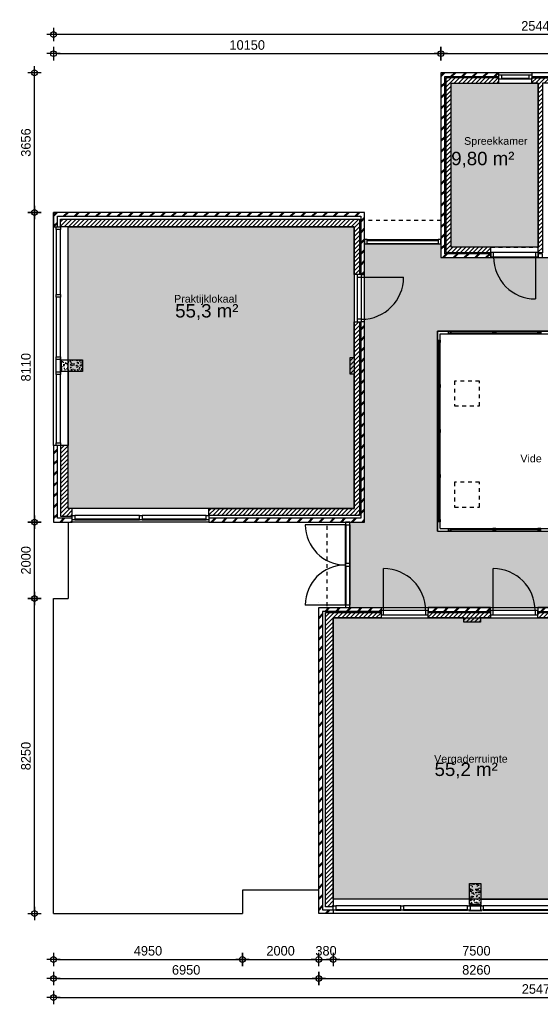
# Model space of a CAD drawing. Header units: millimetres. Extents: x 19739 to 200370, y 9101 to 232951.
# Tile 30 of 39: x 134390 to 148032, y 117171 to 142951. Entities that reach past the tile are written whole.
import ezdxf

# ---------------------------------------------------------------- set-up
doc = ezdxf.new("R2010")
doc.units = ezdxf.units.MM
doc.header["$LTSCALE"] = 100
doc.linetypes.add('HIDDEN1', pattern=[2, 1, -1])
for name, color, linetype in [('_TEKST', 7, 'Continuous'), ('ALG18', 1, 'Continuous'), ('BET25', 2, 'Continuous'), ('HATCH', 1, 'Continuous'), ('INRICHTING', 1, 'Continuous'), ('KOZ18', 1, 'Continuous'), ('KOZ25', 2, 'Continuous'), ('MAAT', 1, 'Continuous'), ('MET18', 1, 'Continuous'), ('MET25', 2, 'Continuous'), ('NVO Nettovloeroppervlakte', 241, 'Continuous'), ('STIP18', 1, 'HIDDEN1')]:
    doc.layers.add(name, color=color, linetype=linetype)
doc.layers.add('HULP', color=7, linetype='Continuous', plot=False)
doc.styles.add('Arial', font='ARIAL.TTF')
doc.styles.add('TSFONT', font='tsfont.shx')
doc.dimstyles.new('MS-100', dxfattribs={"dimscale": 100, "dimtxt": 2.5, "dimasz": 1, "dimexe": 2, "dimexo": 3, "dimgap": 1, "dimtad": 1, "dimdec": 0, "dimzin": 1, "dimdsep": 46, "dimtxsty": 'TSFONT', "dimblk": 'CIRKEL', "dimcen": 1, "dimse1": 1, "dimse2": 1, "dimclrd": 1, "dimclre": 1, "dimclrt": 3, "dimadec": 0, "dimazin": 0, "dimtfac": 1.2, "dimtdec": 0, "dimtix": 1, "dimtmove": 2, "dimatfit": 3, "dimldrblk": 'CIRKEL', "dimfxl": 0, "dimtolj": 1, "dimtzin": 1, "dimarcsym": 0})

# ---------------------------------------------------------------- blocks, each defined once
blk = doc.blocks.new('1eVerdieping')
at = {"layer": 'ALG18'}
h = blk.add_hatch(dxfattribs=at)
h.set_pattern_fill('METSELWERK', color=256, style=0)
h.set_pattern_definition([(45, (45589.6, -1338.43), (-141.4214, 141.4214), []), (45, (46189.6, -1338.43), (-141.4214, 141.4214), [])])
h.paths.add_polyline_path([(47110, 13842), (45860, 13842), (45590, 13842), (45590, 9002), (46902, 9002), (46902, 9102), (45690, 9102), (45690, 13742), (47110, 13742), (47110, 13786)])
h.paths.add_polyline_path([(56580, 13842), (49280, 13842), (49280, 13742), (56480, 13742), (56480, 9102), (52244, 9102), (52244, 9028), (52244, 9002), (55780, 9002), (55864, 9002), (55864, 8933), (55864, 7730), (55864, 7661), (55864, 7071), (55864, 7002), (55750, 7002), (52650, 7002), (52650, 1461), (52750, 1461), (52750, 6902), (60780, 6902), (60780, 2632), (60794, 2632), (60880, 2632), (60880, 7002), (55880, 7002), (55880, 9002), (56580, 9002)])
h.paths.add_polyline_path([(51256, 9102), (50560, 9102), (50560, 9023), (50560, 9002), (51256, 9002)], flags=16)
h.paths.add_polyline_path([(49770, 9102), (49190, 9102), (49190, 9019), (49190, 9002), (49770, 9002)])
h.paths.add_polyline_path([(55864, 8933), (55780, 8933), (55780, 7730), (55864, 7730)], flags=17)
h.paths.add_polyline_path([(55864, 9002), (55780, 9002), (55780, 8933), (55864, 8933)], flags=17)
h.paths.add_polyline_path([(55864, 7730), (55780, 7730), (55780, 7661), (55864, 7661)], flags=17)
h.paths.add_polyline_path([(55864, 7661), (55780, 7661), (55780, 7071), (55864, 7071)], flags=17)
h.paths.add_polyline_path([(55864, 7071), (55780, 7071), (55780, 7002), (55864, 7002)], flags=17)
h.paths.add_polyline_path([(53030, -1238), (52750, -1238), (52750, 223), (52666, 223), (52650, 223), (52650, -1338), (53030, -1338)])
h.paths.add_polyline_path([(60880, -958), (60780, -958), (60780, -1238), (58800, -1238), (58800, -1252), (58800, -1338), (60880, -1338)])
at = {"layer": 'HATCH'}
h = blk.add_hatch(dxfattribs=at)
h.set_pattern_fill('ANSI31', color=256, scale=25, style=0)
h.set_pattern_definition([(45, (45719.59, 9130.484), (-56.1266, 56.1266), [])])
h.paths.add_polyline_path([(47110, 13712), (45720, 13712), (45720, 9132), (46902, 9132), (46902, 9272), (45860, 9272), (45860, 13572), (47110, 13572)])
h.paths.add_polyline_path([(56450, 13712), (49280, 13712), (49280, 13672), (49280, 13572), (50560, 13572), (50560, 12602), (49648, 12602), (49648, 12502), (49762, 12502), (50560, 12502), (50560, 11511), (49650, 11511), (49650, 11411), (49760, 11411), (50560, 11411), (50560, 10441), (49646, 10441), (49646, 9272), (49190, 9272), (49190, 9132), (49770, 9132), (49770, 9137), (49770, 9272), (49746, 9272), (49746, 10341), (50560, 10341), (50560, 9132), (51256, 9132), (51256, 9142), (51256, 9272), (50660, 9272), (50660, 13572), (56310, 13572), (56310, 9272), (52864, 9272), (52864, 10074), (52244, 10074), (52244, 9142), (52244, 9142), (52244, 9132), (56450, 9132)])
h.paths.add_polyline_path([(48250, 13572), (48420, 13572), (48420, 13712), (47970, 13712), (47970, 13672), (47970, 13572), (48140, 13572), (48140, 9130), (48250, 9130), (48250, 9133)])
h = blk.add_hatch(dxfattribs=at)
h.set_pattern_fill('METSELWERK', color=256, style=0)
h.set_pattern_definition([(45, (35439.6, 2075.57), (-141.4214, 141.4214), []), (45, (36039.6, 2075.57), (-141.4214, 141.4214), [])])
h.paths.add_polyline_path([(43590, 10186), (35440, 10186), (35440, 9806), (35540, 9806), (35540, 10086), (43490, 10086), (43490, 8556), (43590, 8556)])
h.paths.add_polyline_path([(43590, 7318), (43490, 7318), (43490, 2176), (39510, 2176), (39510, 2076), (43590, 2076)])
h.paths.add_polyline_path([(35540, 4086), (35506, 4086), (35440, 4086), (35440, 2076), (35930, 2076), (35930, 2176), (35540, 2176)])
h = blk.add_hatch(dxfattribs=at)
h.set_pattern_fill('ANSI31', color=256, scale=25, style=0)
h.set_pattern_definition([(45, (35619.59, 2232.574), (-56.1266, 56.1266), [])])
h.paths.add_polyline_path([(43460, 10006), (35620, 10006), (35620, 9806), (43320, 9806), (43320, 8556), (43460, 8556)])
h.paths.add_polyline_path([(43460, 7318), (43320, 7318), (43320, 6386), (43210, 6386), (43210, 5946), (43320, 5946), (43320, 2433), (39510, 2433), (39510, 2253), (43460, 2253)])
h.paths.add_polyline_path([(35930, 2433), (35820, 2433), (35820, 4086), (35620, 4086), (35620, 2233), (35930, 2233), (35930, 2253)])
h = blk.add_hatch(dxfattribs=at)
h.set_pattern_fill('AR-CONC', color=256, angle=-90, style=0)
h.set_pattern_definition([(320, (35649.59, 6321.57), (-15.94, -182.185), [19.05, -209.55]), (265, (35649.59, 6321.57), (191.057, 35.243), [15.24, -167.64]), (10.45, (35648.26, 6306.4), (175.117, -146.94), [16.19, -178.09]), (316.184, (35700.4, 6321.57), (-42.04, -271.08), [28.575, -314.325]), (6.636, (35696.9, 6298.98), (247.43, -237.4), [24.285, -267.135]), (261.184, (35700.4, 6321.57), (247.43, -237.4), [22.86, -251.46]), (291, (35687.69, 6296.17), (-102.266, -151.615), [19.05, -209.55]), (236, (35687.69, 6296.17), (184.19, -61.8), [15.24, -167.64]), (341.45, (35679.17, 6283.54), (81.923, -213.416), [16.19, -178.09]), (307.5, (35649.59, 6321.574), (84.555, -3.0886), [0, -165.608, 0, -170.18, 0, -168.275]), (277.5, (35649.59, 6321.57), (100.18, -66.82), [0, -97.028, 0, -161.798, 0, -64.135]), (237.5, (35649.59, 6378.216), (-5.729, -135.5906), [0, -63.5, 0, -198.12, 0, -262.89]), (227.5, (35649.59, 6403.62), (25.426, -148.13), [0, -82.55, 0, -131.572, 0, -186.69])])
h.paths.add_polyline_path([(35650, 6322), (35650, 6022), (36200, 6022), (36200, 6322)])
h = blk.add_hatch(dxfattribs=at)
h.set_pattern_fill('METSELWERK', color=256, style=0)
h.set_pattern_definition([(45, (42389.6, -8174.43), (-141.4214, 141.4214), []), (45, (42989.6, -8174.43), (-141.4214, 141.4214), [])])
h.paths.add_polyline_path([(44020, -164), (42390, -164), (42390, -8174), (42770, -8174), (42770, -8074), (42490, -8074), (42490, -264), (44020, -264), (44020, -242)])
h.paths.add_polyline_path([(46891, -164), (45258, -164), (45258, -264), (46891, -264), (46891, -242)])
h.paths.add_polyline_path([(50647, -164), (48129, -164), (48129, -264), (50547, -264), (50547, -4204), (50647, -4204)])
h.paths.add_polyline_path([(50650, -7794), (50550, -7794), (50550, -8074), (48470, -8074), (48470, -8088), (48470, -8174), (50650, -8174)])
h = blk.add_hatch(dxfattribs=at)
h.set_pattern_fill('ANSI31', color=256, scale=25, style=0)
h.set_pattern_definition([(45, (42569.59, -7994.426), (-56.1266, 56.1266), [])])
h.paths.add_polyline_path([(44020, -294), (42570, -294), (42570, -7994), (42770, -7994), (42770, -434), (44020, -434)])
h.paths.add_polyline_path([(46891, -294), (45258, -294), (45258, -356), (45258, -434), (46190, -434), (46190, -544), (46630, -544), (46630, -434), (46891, -434)])
h.paths.add_polyline_path([(50470, -294), (48129, -294), (48129, -356), (48129, -434), (50270, -434), (50270, -4204), (50470, -4204)])
h.paths.add_polyline_path([(50470, -7794), (50450, -7794), (48470, -7794), (48470, -7994), (50470, -7994)])
h = blk.add_hatch(dxfattribs=at)
h.set_pattern_fill('AR-CONC', color=256, style=0)
h.set_pattern_definition([(50, (46339.59, -7939.43), (182.185, -15.94), [19.05, -209.55]), (355, (46339.59, -7939.43), (-35.243, 191.057), [15.24, -167.64]), (100.45, (46354.77, -7940.75), (146.94, 175.117), [16.19, -178.09]), (46.184, (46339.6, -7888.63), (271.08, -42.04), [28.575, -314.325]), (96.636, (46362.18, -7892.13), (237.4, 247.43), [24.285, -267.135]), (351.184, (46339.6, -7888.63), (237.4, 247.43), [22.86, -251.46]), (21, (46364.99, -7901.33), (151.615, -102.266), [19.05, -209.55]), (326, (46364.99, -7901.33), (61.8, 184.19), [15.24, -167.64]), (71.45, (46377.63, -7909.85), (213.416, 81.923), [16.19, -178.09]), (37.5, (46339.59, -7939.426), (3.0886, 84.555), [0, -165.608, 0, -170.18, 0, -168.275]), (7.5, (46339.59, -7939.43), (66.82, 100.18), [0, -97.028, 0, -161.798, 0, -64.135]), (327.5, (46282.95, -7939.426), (135.5906, -5.729), [0, -63.5, 0, -198.12, 0, -262.89]), (317.5, (46257.55, -7939.43), (148.13, 25.426), [0, -82.55, 0, -131.572, 0, -186.69])])
h.paths.add_polyline_path([(46640, -7389), (46340, -7389), (46340, -7939), (46640, -7939)])
at = {"layer": 'ALG18'}
for p, q in [((45499, 1836), (45499, 7071)), ((52909, 7071), (45499, 7071)), ((45568, 1905), (45568, 7002)), ((45568, 7002), (52764, 7002)), ((45849, 7036), (46949, 7036)), ((47029, 7036), (48129, 7036)), ((45534, 6781), (45534, 5681)), ((45534, 5601), (45534, 4501)), ((45534, 4421), (45534, 3321)), ((45534, 3241), (45534, 2141)), ((45499, 1836), (49399, 1836)), ((45568, 1905), (49472, 1905)), ((45789, 1836), (45789, 1905)), ((46949, 1870), (45849, 1870)), ((48129, 1870), (47029, 1870)), ((49399, -164), (48129, -164))]:
    blk.add_line(p, q, dxfattribs=at)
for points in [[(45829, 7002), (45789, 7002), (45789, 7071), (45829, 7071)], [(45849, 7002), (45829, 7002), (45829, 7071), (45849, 7071)], [(46969, 7002), (46949, 7002), (46949, 7071), (46969, 7071)], [(47009, 7002), (46969, 7002), (46969, 7071), (47009, 7071)], [(47029, 7002), (47009, 7002), (47009, 7071), (47029, 7071)], [(48149, 7002), (48129, 7002), (48129, 7071), (48149, 7071)], [(48189, 7002), (48149, 7002), (48149, 7071), (48189, 7071)], [(48209, 7002), (48189, 7002), (48189, 7071), (48209, 7071)], [(45499, 6801), (45499, 6841), (45568, 6841), (45568, 6801)], [(45499, 6781), (45499, 6801), (45568, 6801), (45568, 6781)], [(45499, 5661), (45499, 5681), (45568, 5681), (45568, 5661)], [(45499, 5621), (45499, 5661), (45568, 5661), (45568, 5621)], [(45499, 5601), (45499, 5621), (45568, 5621), (45568, 5601)], [(45499, 4481), (45499, 4501), (45568, 4501), (45568, 4481)], [(45499, 4441), (45499, 4481), (45568, 4481), (45568, 4441)], [(45499, 4421), (45499, 4441), (45568, 4441), (45568, 4421)], [(45499, 3301), (45499, 3321), (45568, 3321), (45568, 3301)], [(45499, 3261), (45499, 3301), (45568, 3301), (45568, 3261)], [(45499, 3241), (45499, 3261), (45568, 3261), (45568, 3241)], [(45499, 2121), (45499, 2141), (45568, 2141), (45568, 2121)], [(45499, 2081), (45499, 2121), (45568, 2121), (45568, 2081)], [(45789, 1905), (45829, 1905), (45829, 1836), (45789, 1836)], [(45829, 1905), (45849, 1905), (45849, 1836), (45829, 1836)], [(46969, 1905), (46949, 1905), (46949, 1836), (46969, 1836)], [(47009, 1905), (46969, 1905), (46969, 1836), (47009, 1836)], [(47029, 1905), (47009, 1905), (47009, 1836), (47029, 1836)], [(48149, 1905), (48129, 1905), (48129, 1836), (48149, 1836)], [(48189, 1905), (48149, 1905), (48149, 1836), (48189, 1836)], [(48209, 1905), (48189, 1905), (48189, 1836), (48209, 1836)]]:
    blk.add_lwpolyline(points, close=True, dxfattribs=at)
at = {"layer": 'BET25'}
for points in [[(35650, 6022), (35650, 6322), (36200, 6322), (36200, 6022)], [(46640, -7939), (46340, -7939), (46340, -7389), (46640, -7389)]]:
    blk.add_lwpolyline(points, close=True, dxfattribs=at)
at = {"layer": 'INRICHTING'}
for p, q in [((48071, 9018), (48071, 7918)), ((43512, 8487), (44612, 8487)), ((43086, 2007), (42035, 2007)), ((44089, -242), (44089, 858)), ((46960, -242), (46960, 858)), ((43086, -95), (42035, -95))]:
    blk.add_line(p, q, dxfattribs=at)
for centre, radius, start, end in [((48071, 9018), 1100, 180, 270), ((43512, 8487), 1100, 270, 0), ((43086, 2007), 1051, 180, 270), ((43086, -95), 1051, 90, 180), ((44089, -242), 1100, 0, 90), ((46960, -242), 1100, 0, 90)]:
    blk.add_arc(centre, radius, start, end, dxfattribs=at)
at = {"layer": 'KOZ18'}
for p, q in [((47179, 13786), (47901, 13786)), ((47179, 13702), (47901, 13702)), ((47901, 13672), (47179, 13672)), ((35506, 9737), (35506, 8037)), ((35520, 8037), (35520, 9737)), ((35620, 8037), (35620, 9737)), ((43659, 9476), (45521, 9476)), ((43659, 9452), (45521, 9452)), ((45521, 9362), (43659, 9362)), ((48071, 9132), (46971, 9132)), ((46971, 9018), (48071, 9018)), ((43398, 8487), (43398, 7387)), ((43512, 7387), (43512, 8487)), ((35506, 7968), (35506, 6401)), ((35520, 6401), (35520, 7968)), ((35620, 6401), (35620, 7968)), ((35506, 5938), (35506, 4155)), ((35520, 4155), (35520, 5938)), ((35620, 4155), (35620, 5938)), ((37690, 2253), (35999, 2253)), ((37690, 2153), (35999, 2153)), ((35999, 2139), (37690, 2139)), ((39441, 2253), (37759, 2253)), ((39441, 2153), (37759, 2153)), ((37759, 2139), (39441, 2139)), ((43086, -95), (43086, 2007)), ((43110, 990), (43110, 2007)), ((43200, 2007), (43200, -95)), ((43110, -95), (43110, 921)), ((45189, -242), (44089, -242)), ((48060, -242), (46960, -242)), ((44089, -356), (45189, -356)), ((46960, -356), (48060, -356)), ((44539, -7974), (42839, -7974)), ((46288, -7974), (44608, -7974)), ((48401, -7974), (46701, -7974)), ((44539, -8074), (42839, -8074)), ((42839, -8088), (44539, -8088)), ((46288, -8074), (44608, -8074)), ((44608, -8088), (46288, -8088)), ((47551, -8074), (46701, -8074)), ((46701, -8088), (48401, -8088)), ((48401, -8074), (47551, -8074))]:
    blk.add_line(p, q, dxfattribs=at)
at = {"layer": 'KOZ25'}
for p, q in [((44089, -242), (44020, -242)), ((44020, -242), (44020, -356)), ((44089, -356), (44089, -242)), ((45258, -242), (45189, -242)), ((45189, -242), (45189, -356)), ((45258, -356), (45258, -242)), ((46960, -242), (46891, -242)), ((46891, -242), (46891, -356)), ((46960, -356), (46960, -242)), ((48129, -242), (48060, -242)), ((48060, -242), (48060, -356)), ((48129, -356), (48129, -242)), ((44020, -356), (44089, -356)), ((45189, -356), (45258, -356)), ((46891, -356), (46960, -356)), ((48060, -356), (48129, -356))]:
    blk.add_line(p, q, dxfattribs=at)
for points in [[(47110, 13672), (47110, 13786), (47179, 13786), (47179, 13672), (47110, 13672)], [(47901, 13672), (47901, 13786), (47970, 13786), (47970, 13672), (47901, 13672)]]:
    blk.add_lwpolyline(points, dxfattribs=at)
for points in [[(35620, 9737), (35506, 9737), (35506, 9806), (35620, 9806)], [(43659, 9362), (43659, 9476), (43590, 9476), (43590, 9362)], [(45590, 9362), (45590, 9476), (45521, 9476), (45521, 9362)], [(46902, 9132), (46902, 9018), (46971, 9018), (46971, 9132)], [(48071, 9132), (48071, 9018), (48140, 9018), (48140, 9132)], [(43398, 8487), (43512, 8487), (43512, 8556), (43398, 8556)], [(35620, 7968), (35506, 7968), (35506, 8037), (35620, 8037)], [(43398, 7318), (43512, 7318), (43512, 7387), (43398, 7387)], [(35505, 5973), (35505, 6367), (35500, 6367), (35500, 5973)], [(35620, 6332), (35506, 6332), (35506, 6401), (35620, 6401)], [(35625, 5973), (35625, 6367), (35620, 6367), (35620, 5973)], [(35620, 5938), (35506, 5938), (35506, 6007), (35620, 6007)], [(35620, 4086), (35506, 4086), (35506, 4155), (35620, 4155)], [(35999, 2253), (35999, 2139), (35930, 2139), (35930, 2253)], [(37759, 2253), (37759, 2139), (37690, 2139), (37690, 2253)], [(39510, 2253), (39510, 2139), (39441, 2139), (39441, 2253)], [(43200, 2076), (43086, 2076), (43086, 2007), (43200, 2007)], [(43200, 990), (43086, 990), (43086, 921), (43200, 921)], [(43200, -95), (43086, -95), (43086, -164), (43200, -164)], [(42839, -7974), (42839, -8088), (42770, -8088), (42770, -7974)], [(44608, -7974), (44608, -8088), (44539, -8088), (44539, -7974)], [(46357, -7974), (46357, -8088), (46288, -8088), (46288, -7974)], [(46666, -7969), (46322, -7969), (46322, -7974), (46666, -7974)], [(46701, -7974), (46701, -8088), (46632, -8088), (46632, -7974)], [(46666, -8089), (46322, -8089), (46322, -8094), (46666, -8094)]]:
    blk.add_lwpolyline(points, close=True, dxfattribs=at)
at = {"layer": 'MET18'}
for p, q in [((47970, 13842), (47110, 13842)), ((43590, 10186), (43590, 10186)), ((35440, 4086), (35440, 9806)), ((45590, 9002), (45590, 9002)), ((39510, 2076), (35930, 2076)), ((42390, -24), (42390, -24)), ((42390, -7564), (40390, -7564)), ((40390, -7564), (40390, -8074)), ((35440, -8174), (40390, -8174)), ((40390, -8074), (40390, -8174)), ((40390, -8074), (40390, -8074)), ((48470, -8174), (42770, -8174))]:
    blk.add_line(p, q, dxfattribs=at)
for points in [[(45860, 13842), (45590, 13842), (45590, 9002), (46902, 9002), (46902, 9102), (45690, 9102), (45690, 13742), (47110, 13742), (47110, 13842)], [(48420, 13842), (47970, 13842), (47970, 13742), (48420, 13742)], [(35440, 9806), (35440, 9806), (35440, 10186), (35440, 10186)], [(48250, 9102), (48140, 9102), (48140, 9002), (48250, 9002)], [(43590, 7318), (43490, 7318), (43490, 2176), (39510, 2176), (39510, 2076), (43590, 2076)], [(35930, 2176), (35540, 2176), (35540, 4086), (35440, 4086), (35440, 2076), (35930, 2076)], [(42390, -8174), (42390, -164), (44020, -164), (44020, -264), (42490, -264), (42490, -8074), (42770, -8074), (42770, -8174)], [(46891, -264), (46891, -164), (45258, -164), (45258, -264)], [(50547, -264), (50547, -4204), (50647, -4204), (50647, -164), (48129, -164), (48129, -264)]]:
    blk.add_lwpolyline(points, close=True, dxfattribs=at)
for points in [[(43490, 8556), (43590, 8556), (43590, 10186), (35440, 10186), (35440, 9806), (35540, 9806), (35540, 10086), (43490, 10086), (43490, 8556)], [(35820, 2076), (35820, 76)], [(35440, -8174), (35440, 76), (35820, 76)]]:
    blk.add_lwpolyline(points, dxfattribs=at)
at = {"layer": 'MET25'}
for p, q in [((47110, 13572), (47970, 13572)), ((35820, 6322), (35820, 9806)), ((35820, 6022), (35820, 4086)), ((39510, 2433), (35930, 2433)), ((46340, -7794), (42770, -7794)), ((46640, -7794), (48470, -7794))]:
    blk.add_line(p, q, dxfattribs=at)
for points in [[(47110, 13712), (45720, 13712), (45720, 9132), (46902, 9132), (46902, 9272), (45860, 9272), (45860, 13572), (47110, 13572)], [(47970, 13572), (47970, 13712), (48420, 13712), (48420, 13572), (48250, 13572), (48250, 9130), (48140, 9130), (48140, 13572)], [(43320, 8556), (43320, 9806), (35620, 9806), (35620, 10006), (43460, 10006), (43460, 8556)], [(35930, 2433), (35820, 2433), (35820, 4086), (35620, 4086), (35620, 2233), (35930, 2233)], [(42770, -434), (42770, -7994), (42570, -7994), (42570, -294), (44020, -294), (44020, -434)], [(46891, -294), (46891, -434), (46630, -434), (46630, -544), (46190, -544), (46190, -434), (45258, -434), (45258, -294)], [(48129, -294), (50470, -294), (50470, -4204), (50270, -4204), (50270, -434), (48129, -434)]]:
    blk.add_lwpolyline(points, close=True, dxfattribs=at)
blk.add_lwpolyline([(43460, 7318), (43460, 2253), (39510, 2253), (39510, 2433), (43320, 2433), (43320, 5946), (43210, 5946), (43210, 6386), (43320, 6386), (43320, 7318), (43460, 7318)], dxfattribs=at)
at = {"layer": 'STIP18'}
for p, q in [((45590, 9976), (43590, 9976)), ((46902, 9272), (48140, 9272)), ((43320, 8556), (43320, 7318)), ((42600, 1976), (42600, -164)), ((44020, -434), (45258, -434)), ((46891, -434), (48129, -434))]:
    blk.add_line(p, q, dxfattribs=at)
for points in [[(46600, 5768), (45950, 5768), (45950, 5118), (46600, 5118)], [(46600, 3118), (45950, 3118), (45950, 2468), (46600, 2468)]]:
    blk.add_lwpolyline(points, close=True, dxfattribs=at)
at = {"layer": 'KOZ25', "char_height": 200, "attachment_point": 1, "style": 'Arial'}
for s, insert, width in [('Spreekkamer', (46198, 12155), 771.34), ('Praktijklokaal', (38598, 8023), 1511.78), ('Vide', (47672, 3841), 890.98), ('Vergaderruimte', (45413, -4022), 1511.78)]:
    blk.add_mtext(s, dxfattribs=dict(at, insert=insert, width=width))
blk = doc.blocks.new('CIRKEL')
for p, q in [((-1.75, 0), (1.75, 0)), ((0, -1.75), (0, 1.75))]:
    blk.add_line(p, q)
blk.add_circle((0, 0), 0.75)
blk = doc.blocks.new('*D173')
at = {"layer": 'Defpoints', "color": 0}
for p in [(135277, 119546), (160747, 118646), (160747, 117346)]:
    blk.add_point(p, dxfattribs=at)
at = {"layer": 'MAAT', "color": 1, "lineweight": -2}
blk.add_line((135377, 117346), (160647, 117346), dxfattribs=at)
at = {"layer": 'MAAT', "color": 1, "lineweight": -2, "xscale": 100, "yscale": 100, "zscale": 100, "rotation": 180}
blk.add_blockref('CIRKEL', (135277, 117346), dxfattribs=at)
at = {"layer": 'MAAT', "color": 1, "lineweight": -2, "xscale": 100, "yscale": 100, "zscale": 100}
blk.add_blockref('CIRKEL', (160747, 117346), dxfattribs=at)
at = {"layer": 'MAAT', "color": 3, "insert": (148012, 117571), "char_height": 250, "attachment_point": 5, "style": 'TSFONT'}
blk.add_mtext('\\A1;25470', dxfattribs=at)
blk = doc.blocks.new('*D174')
at = {"layer": 'Defpoints', "color": 0}
for p in [(135277, 119546), (140227, 119546), (140227, 118346)]:
    blk.add_point(p, dxfattribs=at)
at = {"layer": 'MAAT', "color": 1, "lineweight": -2}
blk.add_line((135377, 118346), (140127, 118346), dxfattribs=at)
at = {"layer": 'MAAT', "color": 1, "lineweight": -2, "xscale": 100, "yscale": 100, "zscale": 100, "rotation": 180}
blk.add_blockref('CIRKEL', (135277, 118346), dxfattribs=at)
at = {"layer": 'MAAT', "color": 1, "lineweight": -2, "xscale": 100, "yscale": 100, "zscale": 100}
blk.add_blockref('CIRKEL', (140227, 118346), dxfattribs=at)
at = {"layer": 'MAAT', "color": 3, "insert": (137752, 118571), "char_height": 250, "attachment_point": 5, "style": 'TSFONT'}
blk.add_mtext('\\A1;4950', dxfattribs=at)
blk = doc.blocks.new('*D175')
at = {"layer": 'Defpoints', "color": 0}
for p in [(140227, 118346), (142227, 118346), (142227, 118346)]:
    blk.add_point(p, dxfattribs=at)
at = {"layer": 'MAAT', "color": 1, "lineweight": -2}
blk.add_line((140327, 118346), (142127, 118346), dxfattribs=at)
at = {"layer": 'MAAT', "color": 1, "lineweight": -2, "xscale": 100, "yscale": 100, "zscale": 100, "rotation": 180}
blk.add_blockref('CIRKEL', (140227, 118346), dxfattribs=at)
at = {"layer": 'MAAT', "color": 1, "lineweight": -2, "xscale": 100, "yscale": 100, "zscale": 100}
blk.add_blockref('CIRKEL', (142227, 118346), dxfattribs=at)
at = {"layer": 'MAAT', "color": 3, "insert": (141227, 118571), "char_height": 250, "attachment_point": 5, "style": 'TSFONT'}
blk.add_mtext('\\A1;2000', dxfattribs=at)
blk = doc.blocks.new('*D176')
at = {"layer": 'Defpoints', "color": 0}
for p in [(150487, 118346), (142227, 118046), (150487, 117846)]:
    blk.add_point(p, dxfattribs=at)
at = {"layer": 'MAAT', "color": 1, "lineweight": -2}
blk.add_line((142327, 117846), (150387, 117846), dxfattribs=at)
at = {"layer": 'MAAT', "color": 1, "lineweight": -2, "xscale": 100, "yscale": 100, "zscale": 100, "rotation": 180}
blk.add_blockref('CIRKEL', (142227, 117846), dxfattribs=at)
at = {"layer": 'MAAT', "color": 1, "lineweight": -2, "xscale": 100, "yscale": 100, "zscale": 100}
blk.add_blockref('CIRKEL', (150487, 117846), dxfattribs=at)
at = {"layer": 'MAAT', "color": 3, "insert": (146357, 118071), "char_height": 250, "attachment_point": 5, "style": 'TSFONT'}
blk.add_mtext('\\A1;8260', dxfattribs=at)
blk = doc.blocks.new('*D179')
at = {"layer": 'Defpoints', "color": 0}
for p in [(135277, 118346), (142227, 117846), (142227, 117846)]:
    blk.add_point(p, dxfattribs=at)
at = {"layer": 'MAAT', "color": 1, "lineweight": -2}
blk.add_line((135377, 117846), (142127, 117846), dxfattribs=at)
at = {"layer": 'MAAT', "color": 1, "lineweight": -2, "xscale": 100, "yscale": 100, "zscale": 100, "rotation": 180}
blk.add_blockref('CIRKEL', (135277, 117846), dxfattribs=at)
at = {"layer": 'MAAT', "color": 1, "lineweight": -2, "xscale": 100, "yscale": 100, "zscale": 100}
blk.add_blockref('CIRKEL', (142227, 117846), dxfattribs=at)
at = {"layer": 'MAAT', "color": 3, "insert": (138752, 118071), "char_height": 250, "attachment_point": 5, "style": 'TSFONT'}
blk.add_mtext('\\A1;6950', dxfattribs=at)
blk = doc.blocks.new('*D180')
at = {"layer": 'Defpoints', "color": 0}
for p in [(142227, 118346), (142607, 118346), (142607, 118346)]:
    blk.add_point(p, dxfattribs=at)
at = {"layer": 'MAAT', "color": 1, "lineweight": -2}
for p, q in [((142127, 118346), (142027, 118346)), ((142227, 118346), (142607, 118346)), ((142707, 118346), (142807, 118346))]:
    blk.add_line(p, q, dxfattribs=at)
at = {"layer": 'MAAT', "color": 1, "lineweight": -2, "xscale": 100, "yscale": 100, "zscale": 100}
blk.add_blockref('CIRKEL', (142227, 118346), dxfattribs=at)
at = {"layer": 'MAAT', "color": 1, "lineweight": -2, "xscale": 100, "yscale": 100, "zscale": 100, "rotation": 180}
blk.add_blockref('CIRKEL', (142607, 118346), dxfattribs=at)
at = {"layer": 'MAAT', "color": 3, "insert": (142417, 118571), "char_height": 250, "attachment_point": 5, "style": 'TSFONT'}
blk.add_mtext('\\A1;380', dxfattribs=at)
blk = doc.blocks.new('*D181')
at = {"layer": 'Defpoints', "color": 0}
for p in [(142607, 118346), (150107, 118346), (150107, 118346)]:
    blk.add_point(p, dxfattribs=at)
at = {"layer": 'MAAT', "color": 1, "lineweight": -2}
blk.add_line((142707, 118346), (150007, 118346), dxfattribs=at)
at = {"layer": 'MAAT', "color": 1, "lineweight": -2, "xscale": 100, "yscale": 100, "zscale": 100, "rotation": 180}
blk.add_blockref('CIRKEL', (142607, 118346), dxfattribs=at)
at = {"layer": 'MAAT', "color": 1, "lineweight": -2, "xscale": 100, "yscale": 100, "zscale": 100}
blk.add_blockref('CIRKEL', (150107, 118346), dxfattribs=at)
at = {"layer": 'MAAT', "color": 3, "insert": (146357, 118571), "char_height": 250, "attachment_point": 5, "style": 'TSFONT'}
blk.add_mtext('\\A1;7500', dxfattribs=at)
blk = doc.blocks.new('*D190')
at = {"layer": 'Defpoints', "color": 0}
for p in [(156417, 142062), (145427, 141562), (156417, 141562)]:
    blk.add_point(p, dxfattribs=at)
at = {"layer": 'MAAT', "color": 1, "lineweight": -2}
blk.add_line((145527, 142062), (156317, 142062), dxfattribs=at)
at = {"layer": 'MAAT', "color": 1, "lineweight": -2, "xscale": 100, "yscale": 100, "zscale": 100, "rotation": 180}
blk.add_blockref('CIRKEL', (145427, 142062), dxfattribs=at)
at = {"layer": 'MAAT', "color": 1, "lineweight": -2, "xscale": 100, "yscale": 100, "zscale": 100}
blk.add_blockref('CIRKEL', (156417, 142062), dxfattribs=at)
at = {"layer": 'MAAT', "color": 3, "insert": (150922, 142287), "char_height": 250, "attachment_point": 5, "style": 'TSFONT'}
blk.add_mtext('\\A1;10990', dxfattribs=at)
blk = doc.blocks.new('*D192')
at = {"layer": 'Defpoints', "color": 0}
for p in [(134779, 127796), (135277, 127796), (135277, 119546)]:
    blk.add_point(p, dxfattribs=at)
at = {"layer": 'MAAT', "color": 1, "lineweight": -2}
blk.add_line((134779, 119646), (134779, 127696), dxfattribs=at)
at = {"layer": 'MAAT', "color": 1, "lineweight": -2, "xscale": 100, "yscale": 100, "zscale": 100}
for p, rotation in [((134779, 127796), 90), ((134779, 119546), 270)]:
    blk.add_blockref('CIRKEL', p, dxfattribs=dict(at, rotation=rotation))
at = {"layer": 'MAAT', "color": 3, "insert": (134554, 123671), "char_height": 250, "attachment_point": 5, "rotation": 90, "style": 'TSFONT'}
blk.add_mtext('\\A1;8250', dxfattribs=at)
blk = doc.blocks.new('*D193')
at = {"layer": 'Defpoints', "color": 0}
for p in [(134779, 129796), (135277, 129796), (135277, 127796)]:
    blk.add_point(p, dxfattribs=at)
at = {"layer": 'MAAT', "color": 1, "lineweight": -2}
blk.add_line((134779, 127896), (134779, 129696), dxfattribs=at)
at = {"layer": 'MAAT', "color": 1, "lineweight": -2, "xscale": 100, "yscale": 100, "zscale": 100}
for p, rotation in [((134779, 129796), 90), ((134779, 127796), 270)]:
    blk.add_blockref('CIRKEL', p, dxfattribs=dict(at, rotation=rotation))
at = {"layer": 'MAAT', "color": 3, "insert": (134554, 128796), "char_height": 250, "attachment_point": 5, "rotation": 90, "style": 'TSFONT'}
blk.add_mtext('\\A1;2000', dxfattribs=at)
blk = doc.blocks.new('*D194')
at = {"layer": 'Defpoints', "color": 0}
for p in [(134779, 137906), (135277, 137906), (135277, 129796)]:
    blk.add_point(p, dxfattribs=at)
at = {"layer": 'MAAT', "color": 1, "lineweight": -2}
blk.add_line((134779, 129896), (134779, 137806), dxfattribs=at)
at = {"layer": 'MAAT', "color": 1, "lineweight": -2, "xscale": 100, "yscale": 100, "zscale": 100}
for p, rotation in [((134779, 137906), 90), ((134779, 129796), 270)]:
    blk.add_blockref('CIRKEL', p, dxfattribs=dict(at, rotation=rotation))
at = {"layer": 'MAAT', "color": 3, "insert": (134554, 133851), "char_height": 250, "attachment_point": 5, "rotation": 90, "style": 'TSFONT'}
blk.add_mtext('\\A1;8110', dxfattribs=at)
blk = doc.blocks.new('*D195')
at = {"layer": 'Defpoints', "color": 0}
for p in [(134779, 141562), (145427, 141562), (135277, 137906)]:
    blk.add_point(p, dxfattribs=at)
at = {"layer": 'MAAT', "color": 1, "lineweight": -2}
blk.add_line((134779, 138006), (134779, 141462), dxfattribs=at)
at = {"layer": 'MAAT', "color": 1, "lineweight": -2, "xscale": 100, "yscale": 100, "zscale": 100}
for p, rotation in [((134779, 141562), 90), ((134779, 137906), 270)]:
    blk.add_blockref('CIRKEL', p, dxfattribs=dict(at, rotation=rotation))
at = {"layer": 'MAAT', "color": 3, "insert": (134554, 139734), "char_height": 250, "attachment_point": 5, "rotation": 90, "style": 'TSFONT'}
blk.add_mtext('\\A1;3656', dxfattribs=at)
blk = doc.blocks.new('*D198')
at = {"layer": 'Defpoints', "color": 0}
for p in [(145427, 142062), (135277, 137906), (145427, 137906)]:
    blk.add_point(p, dxfattribs=at)
at = {"layer": 'MAAT', "color": 1, "lineweight": -2}
blk.add_line((135377, 142062), (145327, 142062), dxfattribs=at)
at = {"layer": 'MAAT', "color": 1, "lineweight": -2, "xscale": 100, "yscale": 100, "zscale": 100, "rotation": 180}
blk.add_blockref('CIRKEL', (135277, 142062), dxfattribs=at)
at = {"layer": 'MAAT', "color": 1, "lineweight": -2, "xscale": 100, "yscale": 100, "zscale": 100}
blk.add_blockref('CIRKEL', (145427, 142062), dxfattribs=at)
at = {"layer": 'MAAT', "color": 3, "insert": (140352, 142287), "char_height": 250, "attachment_point": 5, "style": 'TSFONT'}
blk.add_mtext('\\A1;10150', dxfattribs=at)
blk = doc.blocks.new('*D199')
at = {"layer": 'Defpoints', "color": 0}
for p in [(135277, 142562), (135277, 137906), (160717, 134722)]:
    blk.add_point(p, dxfattribs=at)
at = {"layer": 'MAAT', "color": 1, "lineweight": -2}
blk.add_line((160617, 142562), (135377, 142562), dxfattribs=at)
at = {"layer": 'MAAT', "color": 1, "lineweight": -2, "xscale": 100, "yscale": 100, "zscale": 100, "rotation": 180}
blk.add_blockref('CIRKEL', (135277, 142562), dxfattribs=at)
at = {"layer": 'MAAT', "color": 1, "lineweight": -2, "xscale": 100, "yscale": 100, "zscale": 100}
blk.add_blockref('CIRKEL', (160717, 142562), dxfattribs=at)
at = {"layer": 'MAAT', "color": 3, "insert": (147997, 142787), "char_height": 250, "attachment_point": 5, "style": 'TSFONT'}
blk.add_mtext('\\A1;25440', dxfattribs=at)

msp = doc.modelspace()

# ---------------------------------------------------------------- hatches: boundary and pattern name
at = {"layer": 'NVO Nettovloeroppervlakte'}
for points in [[(147977.3, 136992.1), (145697.3, 136992.1), (145697.3, 141292.1), (147977.3, 141292.1)], [(135657.3, 137526.1), (143157.3, 137526.1), (143157.3, 130153.1), (135657.3, 130153.1)], [(143037.3, 127556.1), (143037.3, 129796.1), (143427.3, 129796.1), (143427.3, 137082.1), (145427.3, 137082.1), (145427.3, 136722.1), (153096.8, 136722.1), (153096.8, 134722.1), (152746.8, 134722.1), (152746.8, 134791.1), (145336.8, 134791.1), (145336.8, 129556.1), (149236.8, 129556.1), (149236.8, 127556.1)], [(142607.3, 127286.1), (150107.3, 127286.1), (150107.3, 119926.1), (142607.3, 119926.1)]]:
    msp.add_hatch(color=256, dxfattribs=at).paths.add_polyline_path(points)

# ---------------------------------------------------------------- linework, layer by layer
at = {"layer": 'HULP'}
for points in [[(147977.3, 136992.1), (145697.3, 136992.1), (145697.3, 141292.1), (147977.3, 141292.1)], [(135657.3, 137526.1), (143157.3, 137526.1), (143157.3, 130153.1), (135657.3, 130153.1)], [(143037.3, 127556.1), (143037.3, 129796.1), (143427.3, 129796.1), (143427.3, 137082.1), (145427.3, 137082.1), (145427.3, 136722.1), (153096.8, 136722.1), (153096.8, 134722.1), (152746.8, 134722.1), (152746.8, 134791.1), (145336.8, 134791.1), (145336.8, 129556.1), (149236.8, 129556.1), (149236.8, 127556.1)], [(142607.3, 127286.1), (150107.3, 127286.1), (150107.3, 119926.1), (142607.3, 119926.1)]]:
    msp.add_lwpolyline(points, close=True, dxfattribs=at)

# ---------------------------------------------------------------- block references
at = {"layer": 'ALG18'}
msp.add_blockref('1eVerdieping', (99837.7, 127720.5), dxfattribs=at)

# ---------------------------------------------------------------- texts
at = {"layer": '_TEKST', "style": 'Arial'}
for s, p in [('9,80 m²', (145697.3, 139142.1)), ('55,3 m²', (138465.4, 135154)), ('55,2 m²', (145261.1, 123148.8))]:
    msp.add_text(s, height=350, dxfattribs=at).set_placement(p)

# ---------------------------------------------------------------- dimensions: what is measured, and where the dimension line sits
at = {"layer": 'MAAT'}
for base, p1, p2, picture, middle in [((135277.3, 142562.1), (160717.3, 134722.1), (135277.3, 137906.1), '*D199', (147997.3, 142787.1)), ((145427.3, 142062.1), (135277.3, 137906.1), (145427.3, 137906.1), '*D198', (140352.3, 142287.1)), ((156417.3, 142062.1), (145427.3, 141562.1), (156417.3, 141562.1), '*D190', (150922.3, 142287.1)), ((160747.3, 117346.1), (135277.3, 119546.1), (160747.3, 118646.1), '*D173', (148012.3, 117571.1)), ((140227.3, 118346.1), (135277.3, 119546.1), (140227.3, 119546.1), '*D174', (137752.3, 118571.1)), ((142227.3, 118346.1), (140227.3, 118346.1), (142227.3, 118346.1), '*D175', (141227.3, 118571.1)), ((142607.3, 118346.1), (142227.3, 118346.1), (142607.3, 118346.1), '*D180', (142417.3, 118571.1)), ((150107.3, 118346.1), (142607.3, 118346.1), (150107.3, 118346.1), '*D181', (146357.3, 118571.1)), ((142227.3, 117846.1), (135277.3, 118346.1), (142227.3, 117846.1), '*D179', (138752.3, 118071.1)), ((150487.3, 117846.1), (142227.3, 118046.1), (150487.3, 118346.1), '*D176', (146357.3, 118071.1))]:
    dim = msp.add_linear_dim(base=base, p1=p1, p2=p2, dimstyle='MS-100', dxfattribs=at)
    dim.commit()
    dim.dimension.update_dxf_attribs({"geometry": picture, "text_midpoint": middle})
for base, p1, p2, picture, middle in [((134779.1, 141562.1), (135277.3, 137906.1), (145427.3, 141562.1), '*D195', (134554.1, 139734.1)), ((134779.1, 137906.1), (135277.3, 129796.1), (135277.3, 137906.1), '*D194', (134554.1, 133851.1)), ((134779.1, 129796.1), (135277.3, 127796.1), (135277.3, 129796.1), '*D193', (134554.1, 128796.1)), ((134779.1, 127796.1), (135277.3, 119546.1), (135277.3, 127796.1), '*D192', (134554.1, 123671.1))]:
    dim = msp.add_linear_dim(base=base, p1=p1, p2=p2, angle=90, dimstyle='MS-100', dxfattribs=at)
    dim.commit()
    dim.dimension.update_dxf_attribs({"geometry": picture, "text_midpoint": middle})

doc.saveas('drawing.dxf')
